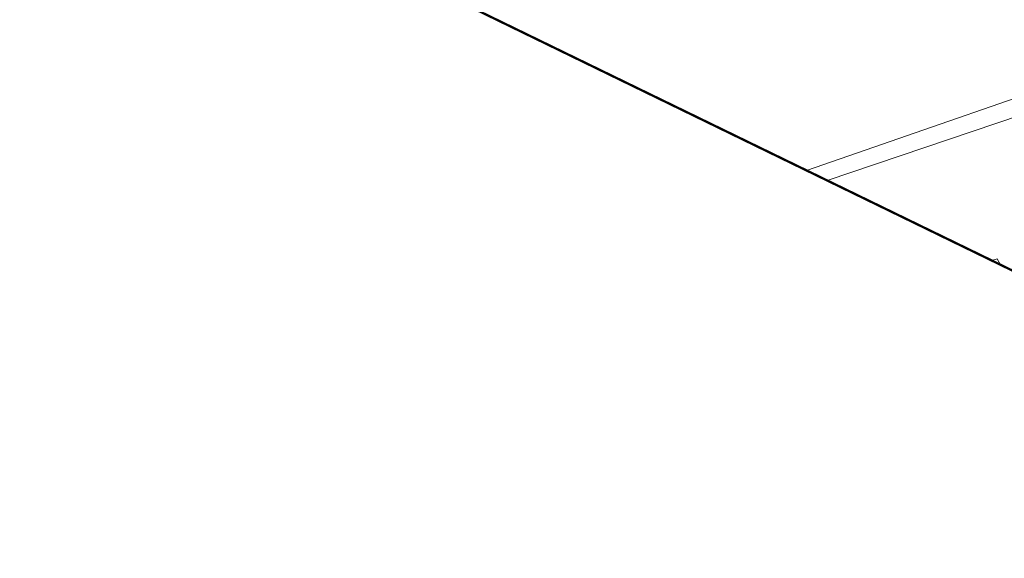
# Model space of a CAD drawing. Header units: metres. Extents: x 1805.4 to 1831.8, y 4163.9 to 4182.5.
# Tile 10 of 26: x 1815.5 to 1817.6, y 4172.3 to 4173.5. Entities that reach past the tile are written whole.
import ezdxf

# ---------------------------------------------------------------- set-up
doc = ezdxf.new("R2010")
doc.units = ezdxf.units.M
for name, color, linetype, lineweight in [('B-XX-GR-BOUWLAND-GV', 253, 'Continuous', 0), ('B-XX-GR-GRAS-GV', 253, 'Continuous', 0), ('B-XX-GR-HOUTOPSTAND_LOOF-GV', 253, 'Continuous', 0), ('B-XX-OG-TERREIN_ERF-GV', 253, 'Continuous', 0), ('X-XX-AL-TEKENBLAD-S', 7, 'Continuous', 25)]:
    doc.layers.add(name, color=color, linetype=linetype, lineweight=lineweight)

msp = doc.modelspace()

# ---------------------------------------------------------------- linework, layer by layer
at = {"layer": 'B-XX-GR-BOUWLAND-GV', "flags": 128}
msp.add_lwpolyline([(1817.1876, 4173.1813), (1817.89, 4173.4246), (1817.7641, 4173.5022), (1817.5196, 4173.6204)], dxfattribs=at)
at = {"layer": 'B-XX-GR-GRAS-GV', "flags": 128}
msp.add_lwpolyline([(1817.2318, 4173.1599), (1817.8571, 4173.3713), (1817.8932, 4173.3779), (1817.9427, 4173.3758), (1817.8881, 4173.4467), (1817.7641, 4173.5022), (1817.89, 4173.4246), (1817.1876, 4173.1813)], dxfattribs=at)
at = {"layer": 'B-XX-GR-HOUTOPSTAND_LOOF-GV', "flags": 128}
for points in [[(1817.7964, 4172.8855), (1818.1269, 4172.9961), (1818.1615, 4173.0363), (1818.1762, 4173.0535), (1818.1846, 4173.0834), (1818.1803, 4173.0983), (1818.1705, 4173.1187), (1818.1363, 4173.161), (1818.124, 4173.1758), (1818.1156, 4173.1924), (1818.1152, 4173.2129), (1818.1221, 4173.2279), (1818.1339, 4173.2445), (1818.044, 4173.3377), (1818.0007, 4173.3609), (1817.9427, 4173.3758), (1817.8932, 4173.3779), (1817.8571, 4173.3713), (1817.2318, 4173.1599)], [(1817.5854, 4172.988), (1817.5972, 4172.9916), (1817.604, 4172.9789)]]:
    msp.add_lwpolyline(points, dxfattribs=at)
at = {"layer": 'B-XX-OG-TERREIN_ERF-GV', "flags": 128}
msp.add_lwpolyline([(1817.604, 4172.9789), (1817.5972, 4172.9916), (1817.5854, 4172.988)], dxfattribs=at)
at = {"layer": 'X-XX-AL-TEKENBLAD-S', "const_width": 0.005, "flags": 128}
msp.add_lwpolyline([(1815.0022, 4175.7836), (1819.4991, 4173.5977), (1818.8937, 4172.3521), (1814.3968, 4174.5379)], close=True, dxfattribs=at)

doc.saveas('drawing.dxf')
